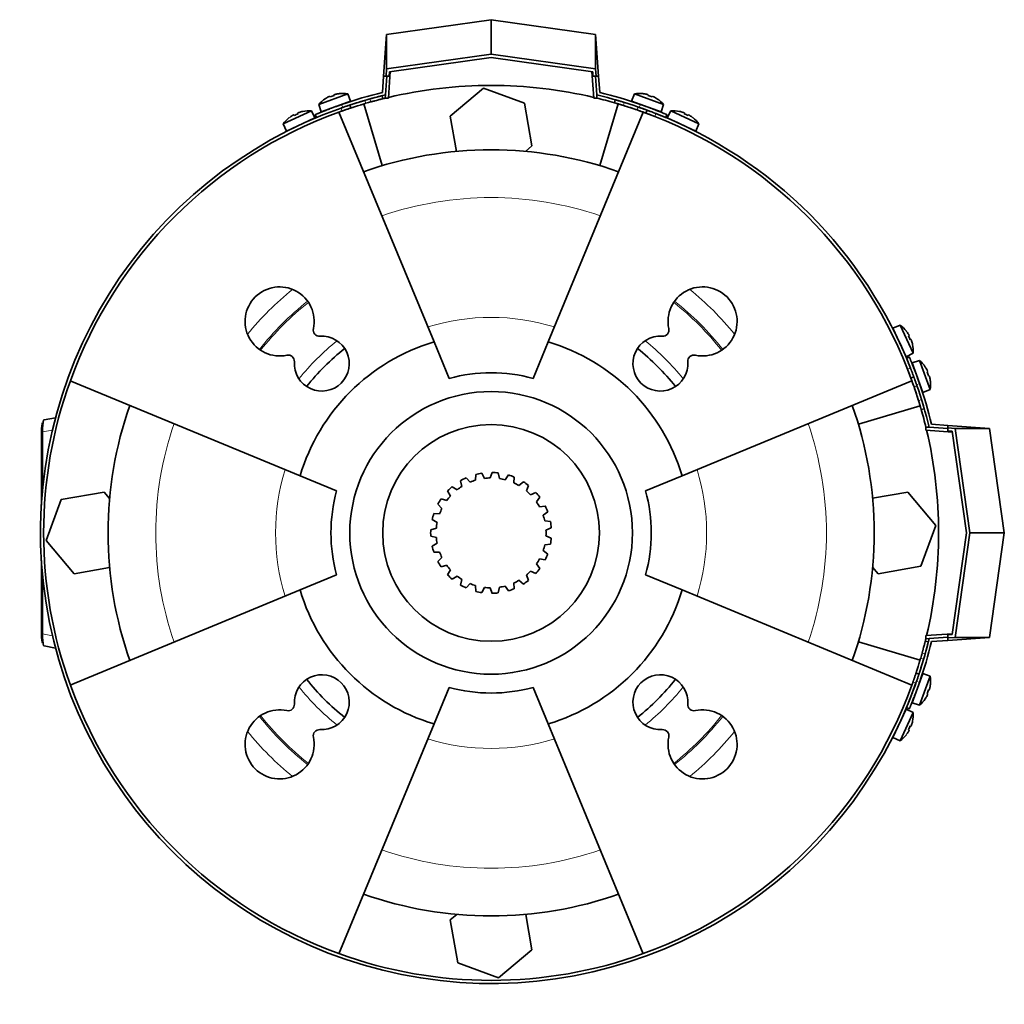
# Model space of a CAD drawing. Header units: millimetres. Extents: x 418 to 1302, y -1347 to 1467.
# Tile 22 of 25: x 418 to 731, y 1154 to 1467. Entities that reach past the tile are written whole.
import ezdxf

# ---------------------------------------------------------------- set-up
doc = ezdxf.new("R2010")
doc.units = ezdxf.units.MM
for name, color, linetype in [('LOW_334-2', 7, 'Continuous'), ('M5X8_UNI7687', 7, 'Continuous'), ('VSI184-254_GIUNT', 7, 'Continuous'), ('VSI344-454_FILTR', 7, 'Continuous'), ('VSI344-454_SUPPO', 7, 'Continuous'), ('VSI344-454_TERMI', 7, 'Continuous'), ('VSI344-454_TESTA', 7, 'Continuous')]:
    doc.layers.add(name, color=color, linetype=linetype)

# ---------------------------------------------------------------- blocks, each defined once
blk = doc.blocks.new('SE1')
at = {"layer": 'LOW_334-2', "color": 7, "linetype": 'Continuous', "lineweight": 35}
for p, q in [((535.04, 1442.46), (535.63, 1450.94)), ((599.86, 1450.94), (600.46, 1442.46)), ((534.11, 1443.53), (534.04, 1442.53)), ((534.04, 1442.53), (535.04, 1442.46)), ((600.46, 1442.46), (601.45, 1442.53)), ((601.45, 1442.53), (601.38, 1443.53)), ((706.25, 1337.73), (706.18, 1336.74)), ((706.18, 1336.74), (714.66, 1336.14)), ((707.25, 1337.66), (706.25, 1337.73)), ((714.66, 1271.91), (706.18, 1271.32)), ((706.18, 1271.32), (706.25, 1270.32)), ((706.25, 1270.32), (707.25, 1270.39))]:
    blk.add_line(p, q, dxfattribs=at)
at = {"layer": 'M5X8_UNI7687', "color": 7, "linetype": 'Continuous', "lineweight": 35}
for p, q in [((522.1, 1443.85), (512.84, 1440.48)), ((516.39, 1443.05), (516.48, 1442.86)), ((517.73, 1443.53), (517.78, 1443.34)), ((519.32, 1443.9), (519.33, 1443.92)), ((523.02, 1441.52), (522.1, 1443.85)), ((613.39, 1443.85), (612.47, 1441.52)), ((622.66, 1440.48), (613.39, 1443.85)), ((616.17, 1443.9), (616.16, 1443.92)), ((617.77, 1443.53), (617.71, 1443.34)), ((619.1, 1443.05), (619.02, 1442.86)), ((512.84, 1440.48), (513.63, 1438.1)), ((513.63, 1438.1), (523.02, 1441.52)), ((514.93, 1442.3), (514.91, 1442.32)), ((521.02, 1439.71), (521.02, 1439.71)), ((612.47, 1441.52), (621.87, 1438.1)), ((620.56, 1442.3), (620.58, 1442.32)), ((621.87, 1438.1), (622.66, 1440.48)), ((510.51, 1438.43), (501.58, 1434.26)), ((502.57, 1431.97), (511.63, 1436.2)), ((503.51, 1436.27), (503.48, 1436.28)), ((504.89, 1437.14), (505, 1436.96)), ((506.18, 1437.74), (506.25, 1437.55)), ((507.74, 1438.24), (507.74, 1438.27)), ((511.63, 1436.2), (510.51, 1438.43)), ((624.98, 1438.43), (623.86, 1436.2)), ((623.86, 1436.2), (632.92, 1431.97)), ((633.92, 1434.26), (624.98, 1438.43)), ((627.76, 1438.24), (627.75, 1438.27)), ((629.31, 1437.74), (629.24, 1437.55)), ((630.6, 1437.14), (630.5, 1436.96)), ((632.01, 1436.28), (631.99, 1436.27)), ((501.58, 1434.26), (502.57, 1431.97)), ((632.92, 1431.97), (633.92, 1434.26)), ((697.98, 1370.2), (695.69, 1369.2)), ((695.69, 1369.2), (699.92, 1360.14)), ((702.15, 1361.26), (697.98, 1370.2)), ((699.99, 1368.27), (700, 1368.29)), ((700.86, 1366.88), (700.68, 1366.78)), ((701.46, 1365.59), (701.27, 1365.52)), ((699.92, 1360.14), (702.15, 1361.26)), ((701.96, 1364.04), (701.99, 1364.03)), ((704.2, 1358.94), (701.82, 1358.15)), ((701.82, 1358.15), (705.24, 1348.75)), ((707.57, 1349.67), (704.2, 1358.94)), ((706.02, 1356.84), (706.04, 1356.86)), ((706.77, 1355.38), (706.58, 1355.3)), ((707.25, 1354.05), (707.06, 1353.99)), ((707.62, 1352.45), (707.64, 1352.44)), ((705.24, 1348.75), (707.57, 1349.67)), ((705.24, 1259.3), (701.82, 1249.91)), ((704.2, 1249.12), (707.57, 1258.38)), ((707.57, 1258.38), (705.24, 1259.3)), ((703.43, 1257.3), (703.43, 1257.3)), ((707.62, 1255.6), (707.64, 1255.61)), ((706.02, 1251.21), (706.04, 1251.19)), ((706.77, 1252.67), (706.58, 1252.76)), ((707.25, 1254.01), (707.06, 1254.06)), ((701.82, 1249.91), (704.2, 1249.12)), ((699.92, 1247.91), (695.69, 1238.85)), ((697.98, 1237.86), (702.15, 1246.79)), ((702.15, 1246.79), (699.92, 1247.91)), ((701.46, 1242.46), (701.27, 1242.53)), ((701.96, 1244.02), (701.99, 1244.02)), ((695.69, 1238.85), (697.98, 1237.86)), ((700, 1239.76), (699.99, 1239.79)), ((700.86, 1241.17), (700.68, 1241.27))]:
    blk.add_line(p, q, dxfattribs=at)
for centre, radius, start, end in [((520.45, 1433.99), 10, 80.4586, 96.4084), ((615.05, 1433.99), 10, 83.5916, 99.5414), ((520.45, 1433.99), 10, 123.5916, 139.5414), ((521.32, 1440.37), 0.5, 110, 129.2041), ((614.18, 1440.37), 0.5, 50.7959, 70), ((615.05, 1433.99), 10, 40.4586, 56.4084), ((509.72, 1428.46), 10, 128.5916, 144.5414), ((509.72, 1428.46), 10, 85.4586, 101.4084), ((619.82, 1438.32), 0.5, 70, 89.4625), ((625.77, 1428.46), 10, 78.5916, 94.5414), ((625.77, 1428.46), 10, 35.4586, 51.4084), ((510.03, 1434.9), 0.5, 115, 134.2679), ((625.46, 1434.9), 0.5, 45.7321, 65), ((504.59, 1432.36), 0.5, 95.7321, 115), ((630.9, 1432.36), 0.5, 65, 84.2679), ((696.08, 1367.18), 0.5, 5.7321, 25), ((692.18, 1362.05), 10, 38.5916, 54.5414), ((698.62, 1361.74), 0.5, 25, 44.2679), ((692.18, 1362.05), 10, 355.4586, 11.4084), ((697.71, 1351.33), 10, 33.5916, 49.5414), ((697.71, 1351.33), 10, 350.4586, 6.4084), ((704.09, 1350.46), 0.5, 20, 39.2041), ((697.71, 1256.73), 10, 353.5916, 9.5414), ((704.09, 1257.6), 0.5, 320.7959, 340), ((702.04, 1251.96), 0.5, 340, 359.4625), ((697.71, 1256.73), 10, 310.4586, 326.4084), ((698.62, 1246.31), 0.5, 315.7321, 335), ((692.18, 1246), 10, 348.5916, 4.5414), ((696.08, 1240.87), 0.5, 335, 354.2679), ((692.18, 1246), 10, 305.4586, 321.4084)]:
    blk.add_arc(centre, radius, start, end, dxfattribs=at)
for centre, major_axis, ratio, start_param, end_param in [((520.44, 1434), (-9.4, -3.42), 0.996195, 4.833518, 4.948078), ((519.69, 1436.06), (8.7, 3.17), 0.811251, 1.49595, 1.645642), ((520.44, 1434), (9.4, 3.42), 0.996195, 1.335108, 1.449667), ((615.05, 1434), (-9.4, 3.42), 0.996195, 4.833518, 4.948078), ((615.8, 1436.06), (8.7, -3.17), 0.811251, 1.49595, 1.645642), ((615.05, 1434), (9.4, -3.42), 0.996195, 1.335108, 1.449667), ((509.72, 1428.48), (-9.06, -4.23), 0.996195, 4.833518, 4.948078), ((508.79, 1430.46), (8.39, 3.91), 0.811251, 1.49595, 1.645642), ((509.72, 1428.48), (9.06, 4.23), 0.996195, 1.335108, 1.449667), ((625.78, 1428.48), (-9.06, 4.23), 0.996195, 4.833518, 4.948078), ((626.71, 1430.46), (8.39, -3.91), 0.811251, 1.49595, 1.645642), ((625.78, 1428.48), (9.06, -4.23), 0.996195, 1.335108, 1.449667), ((692.2, 1362.06), (-4.23, 9.06), 0.996195, 4.833518, 4.948078), ((694.18, 1362.99), (3.91, -8.39), 0.811251, 1.49595, 1.645642), ((692.2, 1362.06), (4.23, -9.06), 0.996195, 1.335108, 1.449667), ((697.72, 1351.33), (-3.42, 9.4), 0.996195, 4.833518, 4.948078), ((699.78, 1352.08), (3.17, -8.7), 0.811251, 1.49595, 1.645642), ((697.72, 1351.33), (3.42, -9.4), 0.996195, 1.335108, 1.449667), ((697.72, 1256.72), (3.42, 9.4), 0.996195, 4.833518, 4.948078), ((697.72, 1256.72), (-3.42, -9.4), 0.996195, 1.335108, 1.449667), ((699.78, 1255.97), (-3.17, -8.7), 0.811251, 1.49595, 1.645642), ((694.18, 1245.07), (-3.91, -8.39), 0.811251, 1.49595, 1.645642), ((692.2, 1246), (4.23, 9.06), 0.996195, 4.833518, 4.948078), ((692.2, 1246), (-4.23, -9.06), 0.996195, 1.335108, 1.449667)]:
    blk.add_ellipse(centre, major_axis=major_axis, ratio=ratio, start_param=start_param, end_param=end_param, dxfattribs=at)
for points in [[(516.39, 1443.05), (516.39, 1443.05), (516.39, 1443.05), (516.38, 1443.05), (516.37, 1443.05), (516.35, 1443.05), (516.33, 1443.05), (516.31, 1443.04), (516.28, 1443.03), (516.24, 1443.02), (516.21, 1443.01), (516.17, 1442.99), (516.13, 1442.98), (516.09, 1442.96), (516.05, 1442.94), (516.01, 1442.92), (515.97, 1442.9), (515.94, 1442.89), (515.92, 1442.88)], [(518.19, 1443.7), (518.18, 1443.7), (518.14, 1443.69), (518.1, 1443.68), (518.05, 1443.67), (518.01, 1443.66), (517.97, 1443.64), (517.93, 1443.63), (517.89, 1443.62), (517.86, 1443.61), (517.82, 1443.6), (517.8, 1443.58), (517.77, 1443.57), (517.76, 1443.56), (517.74, 1443.56), (517.73, 1443.55), (517.73, 1443.54), (517.73, 1443.54), (517.73, 1443.53)], [(617.77, 1443.53), (617.77, 1443.54), (617.77, 1443.54), (617.76, 1443.55), (617.75, 1443.56), (617.74, 1443.56), (617.72, 1443.57), (617.7, 1443.58), (617.67, 1443.6), (617.64, 1443.61), (617.6, 1443.62), (617.56, 1443.63), (617.52, 1443.64), (617.48, 1443.66), (617.44, 1443.67), (617.4, 1443.68), (617.35, 1443.69), (617.32, 1443.7), (617.3, 1443.7)], [(619.57, 1442.88), (619.55, 1442.89), (619.52, 1442.9), (619.48, 1442.92), (619.44, 1442.94), (619.4, 1442.96), (619.36, 1442.98), (619.32, 1442.99), (619.28, 1443.01), (619.25, 1443.02), (619.22, 1443.03), (619.19, 1443.04), (619.16, 1443.05), (619.14, 1443.05), (619.13, 1443.05), (619.12, 1443.05), (619.11, 1443.05), (619.1, 1443.05), (619.1, 1443.05)], [(504.89, 1437.14), (504.89, 1437.14), (504.89, 1437.14), (504.88, 1437.14), (504.87, 1437.14), (504.85, 1437.14), (504.83, 1437.13), (504.81, 1437.12), (504.78, 1437.11), (504.75, 1437.1), (504.72, 1437.08), (504.68, 1437.06), (504.64, 1437.04), (504.61, 1437.02), (504.57, 1437), (504.53, 1436.98), (504.49, 1436.95), (504.46, 1436.94), (504.44, 1436.93)], [(506.63, 1437.95), (506.62, 1437.94), (506.58, 1437.93), (506.54, 1437.92), (506.49, 1437.9), (506.45, 1437.88), (506.41, 1437.87), (506.37, 1437.85), (506.34, 1437.84), (506.3, 1437.82), (506.27, 1437.81), (506.25, 1437.79), (506.23, 1437.78), (506.21, 1437.77), (506.19, 1437.76), (506.19, 1437.75), (506.18, 1437.74), (506.18, 1437.74), (506.18, 1437.74)], [(629.31, 1437.74), (629.31, 1437.74), (629.31, 1437.74), (629.31, 1437.75), (629.3, 1437.76), (629.29, 1437.77), (629.27, 1437.78), (629.25, 1437.79), (629.22, 1437.81), (629.19, 1437.82), (629.16, 1437.84), (629.12, 1437.85), (629.08, 1437.87), (629.04, 1437.88), (629, 1437.9), (628.96, 1437.92), (628.91, 1437.93), (628.88, 1437.94), (628.86, 1437.95)], [(631.05, 1436.93), (631.04, 1436.94), (631.01, 1436.95), (630.97, 1436.98), (630.93, 1437), (630.89, 1437.02), (630.85, 1437.04), (630.81, 1437.06), (630.78, 1437.08), (630.74, 1437.1), (630.71, 1437.11), (630.69, 1437.12), (630.66, 1437.13), (630.64, 1437.14), (630.63, 1437.14), (630.61, 1437.14), (630.61, 1437.14), (630.6, 1437.14), (630.6, 1437.14)], [(700.86, 1366.88), (700.86, 1366.88), (700.86, 1366.89), (700.86, 1366.89), (700.86, 1366.91), (700.86, 1366.92), (700.85, 1366.94), (700.84, 1366.97), (700.83, 1366.99), (700.82, 1367.02), (700.8, 1367.06), (700.78, 1367.09), (700.76, 1367.13), (700.74, 1367.17), (700.72, 1367.21), (700.7, 1367.25), (700.67, 1367.29), (700.66, 1367.32), (700.65, 1367.33)], [(701.67, 1365.14), (701.66, 1365.16), (701.65, 1365.19), (701.64, 1365.24), (701.62, 1365.28), (701.6, 1365.32), (701.59, 1365.36), (701.57, 1365.4), (701.56, 1365.44), (701.54, 1365.47), (701.53, 1365.5), (701.51, 1365.53), (701.5, 1365.55), (701.49, 1365.57), (701.48, 1365.58), (701.47, 1365.59), (701.46, 1365.59), (701.46, 1365.59), (701.46, 1365.59)], [(706.77, 1355.38), (706.77, 1355.38), (706.77, 1355.39), (706.77, 1355.4), (706.77, 1355.41), (706.77, 1355.42), (706.77, 1355.44), (706.76, 1355.47), (706.75, 1355.5), (706.74, 1355.53), (706.73, 1355.56), (706.71, 1355.6), (706.7, 1355.64), (706.68, 1355.68), (706.66, 1355.72), (706.64, 1355.76), (706.62, 1355.8), (706.61, 1355.83), (706.6, 1355.85)], [(707.42, 1353.58), (707.42, 1353.6), (707.41, 1353.63), (707.4, 1353.68), (707.39, 1353.72), (707.38, 1353.76), (707.36, 1353.8), (707.35, 1353.84), (707.34, 1353.88), (707.33, 1353.92), (707.32, 1353.95), (707.3, 1353.98), (707.29, 1354), (707.28, 1354.02), (707.28, 1354.03), (707.27, 1354.04), (707.26, 1354.05), (707.26, 1354.05), (707.25, 1354.05)], [(707.25, 1254.01), (707.26, 1254.01), (707.26, 1254.01), (707.27, 1254.01), (707.28, 1254.02), (707.28, 1254.04), (707.29, 1254.05), (707.3, 1254.08), (707.32, 1254.1), (707.33, 1254.14), (707.34, 1254.17), (707.35, 1254.21), (707.36, 1254.25), (707.38, 1254.29), (707.39, 1254.33), (707.4, 1254.38), (707.41, 1254.42), (707.42, 1254.46), (707.42, 1254.47)], [(706.6, 1252.2), (706.61, 1252.22), (706.62, 1252.25), (706.64, 1252.29), (706.66, 1252.33), (706.68, 1252.37), (706.7, 1252.41), (706.71, 1252.45), (706.73, 1252.49), (706.74, 1252.52), (706.75, 1252.56), (706.76, 1252.59), (706.77, 1252.61), (706.77, 1252.63), (706.77, 1252.65), (706.77, 1252.66), (706.77, 1252.67), (706.77, 1252.67), (706.77, 1252.67)], [(701.46, 1242.46), (701.46, 1242.46), (701.46, 1242.46), (701.47, 1242.47), (701.48, 1242.47), (701.49, 1242.49), (701.5, 1242.5), (701.51, 1242.53), (701.53, 1242.55), (701.54, 1242.58), (701.56, 1242.62), (701.57, 1242.65), (701.59, 1242.69), (701.6, 1242.73), (701.62, 1242.77), (701.64, 1242.82), (701.65, 1242.86), (701.66, 1242.9), (701.67, 1242.91)], [(700.65, 1240.72), (700.66, 1240.74), (700.67, 1240.77), (700.7, 1240.81), (700.72, 1240.85), (700.74, 1240.89), (700.76, 1240.92), (700.78, 1240.96), (700.8, 1241), (700.82, 1241.03), (700.83, 1241.06), (700.84, 1241.09), (700.85, 1241.11), (700.86, 1241.13), (700.86, 1241.15), (700.86, 1241.16), (700.86, 1241.17), (700.86, 1241.17), (700.86, 1241.17)]]:
    blk.add_open_spline(points, degree=3, dxfattribs=at)
at = {"layer": 'VSI184-254_GIUNT', "color": 7, "linetype": 'Continuous', "lineweight": 35}
for p, q in [((558.02, 1320.64), (558.42, 1318.83)), ((561.03, 1320.19), (559.78, 1321.55)), ((562.87, 1322.65), (562.76, 1320.8)), ((565.64, 1321.4), (564.81, 1323.05)), ((568.07, 1323.27), (567.47, 1321.52)), ((570.4, 1321.32), (570.05, 1323.14)), ((573.25, 1322.47), (572.2, 1320.95)), ((574.97, 1319.97), (575.12, 1321.81)), ((578.02, 1320.3), (576.6, 1319.12)), ((553.9, 1317.4), (554.77, 1315.77)), ((556.92, 1317.77), (555.35, 1318.75)), ((579, 1317.43), (579.64, 1319.16)), ((553.61, 1314.34), (551.84, 1314.86)), ((582.03, 1316.93), (580.35, 1316.17)), ((582.2, 1313.89), (583.28, 1315.39)), ((550.81, 1313.17), (552.08, 1311.83)), ((584.99, 1312.59), (583.16, 1312.32)), ((584.33, 1309.63), (585.77, 1310.78)), ((548.97, 1308.26), (550.56, 1307.32)), ((551.35, 1310.15), (549.5, 1310.17)), ((586.66, 1307.63), (584.82, 1307.86)), ((550.31, 1305.5), (548.52, 1305.02)), ((585.22, 1304.95), (586.93, 1305.66)), ((548.52, 1303.04), (550.31, 1302.56)), ((586.93, 1302.39), (585.22, 1303.11)), ((550.56, 1300.74), (548.97, 1299.79)), ((585.77, 1297.28), (584.33, 1298.43)), ((584.82, 1300.2), (586.66, 1300.43)), ((549.5, 1297.89), (551.35, 1297.91)), ((552.08, 1296.22), (550.81, 1294.88)), ((583.16, 1295.73), (584.99, 1295.46)), ((551.84, 1293.19), (553.61, 1293.71)), ((554.77, 1292.29), (553.9, 1290.65)), ((583.28, 1292.66), (582.2, 1294.16)), ((555.35, 1289.3), (556.92, 1290.28)), ((558.42, 1289.22), (558.02, 1287.41)), ((576.6, 1288.93), (578.02, 1287.75)), ((579.64, 1288.89), (579, 1290.63)), ((580.35, 1291.88), (582.03, 1291.13)), ((559.78, 1286.5), (561.03, 1287.87)), ((562.76, 1287.25), (562.87, 1285.41)), ((564.81, 1285), (565.64, 1286.65)), ((567.47, 1286.53), (568.07, 1284.78)), ((570.05, 1284.91), (570.4, 1286.73)), ((572.2, 1287.1), (573.25, 1285.58)), ((575.12, 1286.24), (574.97, 1288.09))]:
    blk.add_line(p, q, dxfattribs=at)
blk.add_circle((567.75, 1304.03), 34.5, dxfattribs=at)
for radius, start, end in [(19.25, 114.4422, 120.3402), (17.5, 106.5542, 112.576), (19.25, 98.79, 104.688), (17.5, 90.902, 96.9238), (19.25, 83.1378, 89.0358), (17.5, 75.2498, 81.2716), (19.25, 67.4856, 73.3836), (19.25, 51.8334, 57.7314), (19.25, 130.0944, 135.9924), (17.5, 122.2064, 128.2282), (17.5, 59.5976, 65.6194), (17.5, 43.9454, 49.9672), (19.25, 145.7466, 151.6446), (17.5, 137.8586, 143.8804), (19.25, 36.1812, 42.0792), (17.5, 28.2932, 34.315), (17.5, 153.5108, 159.5326), (19.25, 20.529, 26.427), (19.25, 161.3988, 167.2968), (17.5, 12.641, 18.6628), (19.25, 4.8768, 10.7748), (19.25, 177.051, 182.949), (17.5, 169.163, 175.1848), (17.5, 356.9888, 3.0106), (17.5, 184.8152, 190.837), (19.25, 349.2246, 355.1226), (19.25, 192.7032, 198.6012), (17.5, 341.3366, 347.3584), (17.5, 200.4674, 206.4892), (17.5, 325.6844, 331.7062), (19.25, 333.5724, 339.4704), (19.25, 208.3554, 214.2534), (17.5, 216.1196, 222.1414), (19.25, 317.9202, 323.8182), (19.25, 224.0076, 229.9056), (17.5, 231.7718, 237.7936), (17.5, 294.38, 300.4018), (19.25, 302.268, 308.166), (17.5, 310.0322, 316.054), (19.25, 239.6598, 245.5578), (17.5, 247.424, 253.4458), (17.5, 263.0762, 269.098), (17.5, 278.7284, 284.7496), (19.25, 286.6158, 292.5138), (19.25, 255.312, 261.21), (19.25, 270.9642, 276.8622)]:
    blk.add_arc((567.75, 1304.03), radius, start, end, dxfattribs=at)
at = {"layer": 'VSI344-454_FILTR', "color": 7, "linetype": 'Continuous', "lineweight": 35}
for p, q in [((533.27, 1442.29), (533.03, 1443.26)), ((523.12, 1439.36), (522.81, 1440.31)), ((607.3, 1441.97), (607.03, 1441.01)), ((617.41, 1438.66), (617.07, 1437.72)), ((701.44, 1353.35), (702.38, 1353.69)), ((704.73, 1343.31), (705.69, 1343.58)), ((706.98, 1269.31), (706.01, 1269.55)), ((704.03, 1259.09), (703.08, 1259.4))]:
    blk.add_line(p, q, dxfattribs=at)
at = {"layer": 'VSI344-454_FILTR', "color": 4, "linetype": 'Continuous', "lineweight": 9}
for p, q in [((520.28, 1438.39), (519.97, 1439.34)), ((527.58, 1441.79), (527.9, 1440.84)), ((529.41, 1441.27), (529.16, 1442.24)), ((610.18, 1441.11), (609.9, 1440.15)), ((614.24, 1438.73), (614.59, 1439.67)), ((620.22, 1437.59), (619.87, 1436.65)), ((700.37, 1356.15), (701.31, 1356.5)), ((703.39, 1350.87), (702.45, 1350.52)), ((703.87, 1346.18), (704.83, 1346.46)), ((704.56, 1264.18), (705.51, 1263.86)), ((705.96, 1265.44), (704.99, 1265.69)), ((703.06, 1256.25), (702.11, 1256.56))]:
    blk.add_line(p, q, dxfattribs=at)
at = {"layer": 'VSI344-454_FILTR', "color": 7, "linetype": 'Continuous', "lineweight": 35}
for radius, start, end in [(143.5, 109.4479, 340.5521), (142.5, 105.6085, 106.2392), (142.5, 70.9563, 72.7937), (142.5, 109.4563, 109.8856), (143.5, 21.4479, 68.5521), (142.5, 160.1144, 199.8856), (142.5, 17.2063, 19.0437), (142.5, 343.7608, 344.3915), (142.5, 340.1144, 340.5437), (142.5, 250.1144, 289.8856)]:
    blk.add_arc((567.75, 1304.03), radius, start, end, dxfattribs=at)
for points, knots in [([(529.16, 1442.24), (529.23, 1442.26), (529.35, 1442.3), (529.54, 1442.35), (529.73, 1442.4), (529.92, 1442.45), (530.1, 1442.5), (530.28, 1442.55), (530.46, 1442.6), (530.82, 1442.69), (531.32, 1442.83), (531.91, 1442.98), (532.4, 1443.11), (532.7, 1443.18), (532.87, 1443.22), (532.96, 1443.25), (533.02, 1443.26), (533.03, 1443.26), (533.03, 1443.26)], [0, 0, 0, 0, 0.031592, 0.062927, 0.094082, 0.125133, 0.156157, 0.187231, 0.218434, 0.24984, 0.375694, 0.49976, 0.623965, 0.750126, 0.812727, 0.874827, 0.937046, 1, 1, 1, 1]), ([(519.97, 1439.34), (520.02, 1439.36), (520.13, 1439.4), (520.29, 1439.45), (520.44, 1439.51), (520.6, 1439.56), (520.75, 1439.61), (520.9, 1439.67), (521.18, 1439.76), (521.55, 1439.89), (521.99, 1440.04), (522.34, 1440.15), (522.56, 1440.23), (522.69, 1440.27), (522.76, 1440.29), (522.8, 1440.31), (522.81, 1440.31), (522.81, 1440.31)], [0, 0, 0, 0, 0.036074, 0.071835, 0.107394, 0.142867, 0.178369, 0.214015, 0.24992, 0.375515, 0.499618, 0.623903, 0.749864, 0.812552, 0.874725, 0.937001, 1, 1, 1, 1]), ([(523.12, 1439.36), (523.12, 1439.36), (523.12, 1439.36), (523.1, 1439.35), (523.08, 1439.35), (523.05, 1439.34), (523.01, 1439.32), (522.96, 1439.31), (522.86, 1439.27), (522.66, 1439.2), (522.3, 1439.09), (521.87, 1438.94), (521.45, 1438.8), (521.1, 1438.68), (520.84, 1438.58), (520.56, 1438.49), (520.38, 1438.42), (520.28, 1438.39)], [0, 0, 0, 0, 0.03611, 0.071905, 0.107497, 0.143003, 0.178538, 0.214218, 0.250157, 0.376062, 0.500392, 0.624478, 0.750119, 0.812755, 0.874869, 0.937079, 1, 1, 1, 1]), ([(522.81, 1440.31), (522.81, 1440.31), (522.81, 1440.31), (522.82, 1440.31), (522.85, 1440.32), (522.88, 1440.33), (522.92, 1440.35), (522.97, 1440.36), (523.03, 1440.38), (523.09, 1440.4), (523.26, 1440.46), (523.58, 1440.56), (524.18, 1440.75), (524.9, 1440.98), (525.57, 1441.19), (526.1, 1441.35), (526.46, 1441.46), (526.83, 1441.57), (527.21, 1441.68), (527.46, 1441.75), (527.58, 1441.79)], [0, 0, 0, 0, 0.027983, 0.05579, 0.083473, 0.111087, 0.138684, 0.166318, 0.194043, 0.221912, 0.249977, 0.374927, 0.499719, 0.624594, 0.749762, 0.800184, 0.850106, 0.899841, 0.949701, 1, 1, 1, 1]), ([(527.9, 1440.84), (527.83, 1440.82), (527.69, 1440.78), (527.48, 1440.72), (527.27, 1440.66), (527.06, 1440.6), (526.86, 1440.54), (526.66, 1440.47), (526.46, 1440.41), (526.26, 1440.35), (525.84, 1440.22), (525.22, 1440.03), (524.49, 1439.8), (523.89, 1439.61), (523.54, 1439.5), (523.35, 1439.43), (523.25, 1439.4), (523.17, 1439.38), (523.13, 1439.36), (523.12, 1439.36), (523.12, 1439.36)], [0, 0, 0, 0, 0.028015, 0.055853, 0.083568, 0.111211, 0.138838, 0.166503, 0.194258, 0.222157, 0.250253, 0.375393, 0.500268, 0.625041, 0.750017, 0.800385, 0.850255, 0.899939, 0.94975, 1, 1, 1, 1]), ([(533.27, 1442.29), (533.27, 1442.29), (533.27, 1442.29), (533.26, 1442.29), (533.23, 1442.28), (533.2, 1442.28), (533.16, 1442.27), (533.11, 1442.25), (533.05, 1442.24), (532.91, 1442.2), (532.64, 1442.13), (532.15, 1442.01), (531.56, 1441.86), (531, 1441.71), (530.53, 1441.58), (530.16, 1441.48), (529.78, 1441.38), (529.53, 1441.31), (529.41, 1441.27)], [0, 0, 0, 0, 0.031603, 0.06295, 0.094114, 0.125174, 0.156207, 0.187289, 0.2185, 0.249914, 0.37603, 0.500271, 0.624311, 0.750212, 0.812795, 0.874875, 0.937072, 1, 1, 1, 1]), ([(609.9, 1440.15), (609.85, 1440.17), (609.74, 1440.2), (609.58, 1440.25), (609.42, 1440.3), (609.26, 1440.35), (609.11, 1440.39), (608.95, 1440.44), (608.68, 1440.52), (608.29, 1440.64), (607.86, 1440.77), (607.5, 1440.87), (607.27, 1440.94), (607.14, 1440.97), (607.08, 1440.99), (607.03, 1441), (607.03, 1441.01), (607.03, 1441.01)], [0, 0, 0, 0, 0.036074, 0.071827, 0.107372, 0.142823, 0.178296, 0.213907, 0.249769, 0.37568, 0.49974, 0.623937, 0.750153, 0.812742, 0.874833, 0.937047, 1, 1, 1, 1]), ([(607.3, 1441.97), (607.3, 1441.97), (607.3, 1441.97), (607.32, 1441.96), (607.34, 1441.96), (607.37, 1441.95), (607.41, 1441.94), (607.46, 1441.92), (607.57, 1441.89), (607.77, 1441.83), (608.13, 1441.73), (608.57, 1441.6), (608.99, 1441.47), (609.34, 1441.37), (609.62, 1441.28), (609.89, 1441.2), (610.08, 1441.14), (610.18, 1441.11)], [0, 0, 0, 0, 0.036092, 0.07186, 0.10742, 0.142884, 0.178369, 0.213992, 0.249865, 0.376032, 0.500265, 0.624304, 0.750267, 0.812832, 0.874898, 0.937082, 1, 1, 1, 1]), ([(614.59, 1439.67), (614.64, 1439.65), (614.75, 1439.61), (614.91, 1439.56), (615.07, 1439.5), (615.22, 1439.45), (615.37, 1439.39), (615.52, 1439.34), (615.8, 1439.24), (616.17, 1439.11), (616.6, 1438.95), (616.96, 1438.83), (617.17, 1438.75), (617.3, 1438.7), (617.37, 1438.68), (617.41, 1438.66), (617.41, 1438.66), (617.41, 1438.66)], [0, 0, 0, 0, 0.036087, 0.071867, 0.107452, 0.142957, 0.178497, 0.214187, 0.25014, 0.375681, 0.50031, 0.624737, 0.750064, 0.812751, 0.874892, 0.937105, 1, 1, 1, 1]), ([(617.07, 1437.72), (617.07, 1437.72), (617.07, 1437.72), (617.05, 1437.73), (617.03, 1437.73), (617, 1437.74), (616.96, 1437.76), (616.91, 1437.78), (616.81, 1437.81), (616.61, 1437.89), (616.26, 1438.02), (615.83, 1438.17), (615.42, 1438.32), (615.07, 1438.44), (614.8, 1438.54), (614.52, 1438.63), (614.34, 1438.7), (614.24, 1438.73)], [0, 0, 0, 0, 0.036048, 0.071793, 0.107348, 0.142827, 0.178345, 0.214016, 0.249954, 0.375229, 0.499698, 0.624316, 0.749897, 0.812621, 0.874803, 0.937057, 1, 1, 1, 1]), ([(619.87, 1436.65), (619.82, 1436.67), (619.71, 1436.71), (619.56, 1436.77), (619.4, 1436.83), (619.25, 1436.89), (619.1, 1436.95), (618.95, 1437.01), (618.68, 1437.11), (618.31, 1437.26), (617.88, 1437.42), (617.53, 1437.55), (617.31, 1437.63), (617.19, 1437.68), (617.12, 1437.7), (617.08, 1437.72), (617.07, 1437.72), (617.07, 1437.72)], [0, 0, 0, 0, 0.036074, 0.071827, 0.107372, 0.142823, 0.178296, 0.213907, 0.249769, 0.37568, 0.49974, 0.623937, 0.750153, 0.812742, 0.874833, 0.937047, 1, 1, 1, 1]), ([(617.41, 1438.66), (617.42, 1438.66), (617.42, 1438.66), (617.43, 1438.65), (617.45, 1438.64), (617.48, 1438.63), (617.52, 1438.62), (617.57, 1438.6), (617.68, 1438.56), (617.87, 1438.49), (618.23, 1438.36), (618.65, 1438.19), (619.06, 1438.04), (619.41, 1437.91), (619.67, 1437.8), (619.94, 1437.7), (620.13, 1437.63), (620.22, 1437.59)], [0, 0, 0, 0, 0.036092, 0.07186, 0.10742, 0.142884, 0.178369, 0.213992, 0.249865, 0.376032, 0.500265, 0.624304, 0.750267, 0.812832, 0.874898, 0.937082, 1, 1, 1, 1]), ([(701.44, 1353.35), (701.44, 1353.35), (701.44, 1353.35), (701.43, 1353.36), (701.43, 1353.39), (701.41, 1353.42), (701.4, 1353.46), (701.38, 1353.5), (701.34, 1353.61), (701.27, 1353.81), (701.14, 1354.16), (700.98, 1354.59), (700.82, 1354.99), (700.69, 1355.34), (700.58, 1355.61), (700.48, 1355.88), (700.41, 1356.06), (700.37, 1356.15)], [0, 0, 0, 0, 0.036092, 0.07186, 0.10742, 0.142884, 0.178369, 0.213991, 0.249865, 0.376032, 0.500265, 0.624303, 0.750267, 0.812832, 0.874898, 0.937082, 1, 1, 1, 1]), ([(701.31, 1356.5), (701.33, 1356.45), (701.37, 1356.34), (701.43, 1356.18), (701.49, 1356.03), (701.55, 1355.88), (701.61, 1355.73), (701.67, 1355.58), (701.77, 1355.31), (701.91, 1354.93), (702.08, 1354.51), (702.21, 1354.15), (702.29, 1353.94), (702.33, 1353.81), (702.36, 1353.74), (702.37, 1353.7), (702.38, 1353.7), (702.38, 1353.69)], [0, 0, 0, 0, 0.036074, 0.071827, 0.107372, 0.142823, 0.178296, 0.213907, 0.249769, 0.375679, 0.49974, 0.623937, 0.750153, 0.812742, 0.874833, 0.937047, 1, 1, 1, 1]), ([(702.45, 1350.52), (702.43, 1350.58), (702.39, 1350.68), (702.34, 1350.84), (702.28, 1351), (702.23, 1351.15), (702.17, 1351.31), (702.12, 1351.46), (702.03, 1351.73), (701.89, 1352.11), (701.74, 1352.54), (701.61, 1352.89), (701.53, 1353.11), (701.48, 1353.23), (701.46, 1353.3), (701.44, 1353.34), (701.44, 1353.35), (701.44, 1353.35)], [0, 0, 0, 0, 0.036087, 0.071867, 0.107452, 0.142957, 0.178497, 0.214187, 0.25014, 0.375682, 0.50031, 0.624737, 0.750064, 0.812751, 0.874892, 0.937105, 1, 1, 1, 1]), ([(702.38, 1353.69), (702.38, 1353.69), (702.38, 1353.69), (702.38, 1353.68), (702.39, 1353.66), (702.4, 1353.63), (702.42, 1353.59), (702.43, 1353.54), (702.47, 1353.43), (702.55, 1353.24), (702.67, 1352.88), (702.83, 1352.45), (702.98, 1352.04), (703.1, 1351.69), (703.19, 1351.42), (703.29, 1351.15), (703.35, 1350.96), (703.39, 1350.87)], [0, 0, 0, 0, 0.036048, 0.071793, 0.107348, 0.142827, 0.178345, 0.214016, 0.249955, 0.375229, 0.499698, 0.624316, 0.749898, 0.812622, 0.874803, 0.937058, 1, 1, 1, 1]), ([(704.73, 1343.31), (704.73, 1343.31), (704.73, 1343.31), (704.72, 1343.32), (704.72, 1343.34), (704.71, 1343.38), (704.69, 1343.42), (704.68, 1343.47), (704.65, 1343.57), (704.59, 1343.78), (704.49, 1344.14), (704.36, 1344.57), (704.23, 1344.99), (704.12, 1345.35), (704.04, 1345.62), (703.96, 1345.9), (703.9, 1346.09), (703.87, 1346.18)], [0, 0, 0, 0, 0.036092, 0.07186, 0.10742, 0.142884, 0.178369, 0.213991, 0.249865, 0.376032, 0.500265, 0.624303, 0.750267, 0.812832, 0.874898, 0.937082, 1, 1, 1, 1]), ([(704.83, 1346.46), (704.85, 1346.4), (704.88, 1346.29), (704.93, 1346.13), (704.98, 1345.97), (705.03, 1345.82), (705.07, 1345.66), (705.12, 1345.51), (705.2, 1345.23), (705.32, 1344.85), (705.45, 1344.41), (705.55, 1344.05), (705.62, 1343.83), (705.65, 1343.7), (705.67, 1343.63), (705.69, 1343.59), (705.69, 1343.58), (705.69, 1343.58)], [0, 0, 0, 0, 0.036074, 0.071827, 0.107372, 0.142823, 0.178296, 0.213907, 0.249769, 0.375679, 0.49974, 0.623937, 0.750153, 0.812742, 0.874833, 0.937047, 1, 1, 1, 1]), ([(704.99, 1265.69), (705.01, 1265.75), (705.05, 1265.88), (705.1, 1266.07), (705.15, 1266.25), (705.2, 1266.44), (705.25, 1266.62), (705.3, 1266.8), (705.35, 1266.98), (705.44, 1267.34), (705.58, 1267.84), (705.73, 1268.43), (705.85, 1268.92), (705.93, 1269.22), (705.97, 1269.39), (706, 1269.48), (706.01, 1269.54), (706.01, 1269.55), (706.01, 1269.55)], [0, 0, 0, 0, 0.031592, 0.062927, 0.094083, 0.125133, 0.156157, 0.187232, 0.218434, 0.249841, 0.375694, 0.49976, 0.623965, 0.750126, 0.812727, 0.874827, 0.937046, 1, 1, 1, 1]), ([(706.98, 1269.31), (706.98, 1269.31), (706.98, 1269.31), (706.98, 1269.29), (706.97, 1269.27), (706.97, 1269.24), (706.96, 1269.2), (706.94, 1269.15), (706.93, 1269.09), (706.89, 1268.95), (706.83, 1268.68), (706.7, 1268.19), (706.55, 1267.6), (706.4, 1267.04), (706.27, 1266.56), (706.17, 1266.2), (706.07, 1265.82), (706, 1265.57), (705.96, 1265.44)], [0, 0, 0, 0, 0.031603, 0.06295, 0.094114, 0.125174, 0.156207, 0.18729, 0.2185, 0.249914, 0.376031, 0.500271, 0.624311, 0.750213, 0.812795, 0.874875, 0.937072, 1, 1, 1, 1]), ([(703.08, 1259.4), (703.08, 1259.4), (703.08, 1259.4), (703.08, 1259.42), (703.09, 1259.44), (703.1, 1259.47), (703.12, 1259.51), (703.13, 1259.56), (703.15, 1259.62), (703.17, 1259.69), (703.23, 1259.85), (703.33, 1260.17), (703.52, 1260.77), (703.75, 1261.5), (703.96, 1262.17), (704.12, 1262.7), (704.23, 1263.06), (704.34, 1263.43), (704.45, 1263.8), (704.52, 1264.05), (704.56, 1264.18)], [0, 0, 0, 0, 0.027983, 0.05579, 0.083473, 0.111087, 0.138683, 0.166317, 0.194043, 0.221912, 0.249977, 0.374927, 0.499718, 0.624593, 0.749761, 0.800183, 0.850106, 0.89984, 0.949701, 1, 1, 1, 1]), ([(705.51, 1263.86), (705.49, 1263.79), (705.45, 1263.65), (705.39, 1263.44), (705.33, 1263.24), (705.27, 1263.03), (705.21, 1262.83), (705.14, 1262.62), (705.08, 1262.42), (705.02, 1262.23), (704.89, 1261.8), (704.7, 1261.18), (704.47, 1260.46), (704.28, 1259.86), (704.17, 1259.51), (704.1, 1259.32), (704.07, 1259.21), (704.05, 1259.14), (704.03, 1259.1), (704.03, 1259.09), (704.03, 1259.09)], [0, 0, 0, 0, 0.028015, 0.055853, 0.083567, 0.111211, 0.138838, 0.166502, 0.194257, 0.222156, 0.250252, 0.375392, 0.500268, 0.62504, 0.750017, 0.800385, 0.850255, 0.899939, 0.94975, 1, 1, 1, 1]), ([(702.11, 1256.56), (702.13, 1256.62), (702.17, 1256.72), (702.22, 1256.88), (702.28, 1257.04), (702.33, 1257.19), (702.38, 1257.34), (702.44, 1257.5), (702.53, 1257.77), (702.66, 1258.15), (702.81, 1258.58), (702.92, 1258.94), (703, 1259.16), (703.04, 1259.28), (703.06, 1259.35), (703.08, 1259.39), (703.08, 1259.4), (703.08, 1259.4)], [0, 0, 0, 0, 0.036074, 0.071835, 0.107394, 0.142867, 0.178369, 0.214016, 0.24992, 0.375515, 0.499619, 0.623903, 0.749864, 0.812553, 0.874725, 0.937001, 1, 1, 1, 1]), ([(704.03, 1259.09), (704.03, 1259.09), (704.03, 1259.09), (704.02, 1259.07), (704.02, 1259.05), (704.01, 1259.02), (703.99, 1258.98), (703.98, 1258.93), (703.94, 1258.82), (703.87, 1258.62), (703.76, 1258.27), (703.61, 1257.83), (703.47, 1257.42), (703.35, 1257.07), (703.25, 1256.8), (703.16, 1256.53), (703.09, 1256.34), (703.06, 1256.25)], [0, 0, 0, 0, 0.03611, 0.071905, 0.107497, 0.143003, 0.178538, 0.214218, 0.250157, 0.376062, 0.500393, 0.624478, 0.750119, 0.812755, 0.87487, 0.93708, 1, 1, 1, 1])]:
    blk.add_open_spline(points, degree=3, knots=knots, dxfattribs=at)
at = {"layer": 'VSI344-454_SUPPO', "color": 7, "linetype": 'Continuous', "lineweight": 35}
for p, q in [((554.73, 1436.77), (565.34, 1445.67)), ((565.34, 1445.67), (578.36, 1440.93)), ((533.1, 1421), (527.27, 1440.66)), ((533.15, 1442.26), (533.15, 1442.26)), ((578.36, 1440.93), (580.77, 1427.29)), ((602.4, 1421), (608.22, 1440.66)), ((519.28, 1438.03), (549.58, 1364.87)), ((556.71, 1425.53), (554.73, 1436.77)), ((616.22, 1438.03), (585.91, 1364.87)), ((580.77, 1427.29), (578.68, 1425.54)), ((554.39, 1353.25), (549.58, 1364.87)), ((581.1, 1353.25), (585.91, 1364.87)), ((433.74, 1352.5), (506.9, 1322.19)), ((701.75, 1352.5), (628.59, 1322.19)), ((684.72, 1338.68), (704.38, 1344.5)), ((518.53, 1317.38), (506.9, 1322.19)), ((616.97, 1317.38), (628.59, 1322.19)), ((430.84, 1314.64), (444.49, 1317.05)), ((444.49, 1317.05), (446.24, 1314.96)), ((689.25, 1315.07), (700.49, 1317.05)), ((700.49, 1317.05), (709.39, 1306.43)), ((426.1, 1301.62), (430.84, 1314.64)), ((709.39, 1306.43), (704.65, 1293.41)), ((435.01, 1291.01), (426.1, 1301.62)), ((446.25, 1292.99), (435.01, 1291.01)), ((691.01, 1291.01), (689.26, 1293.09)), ((704.65, 1293.41), (691.01, 1291.01)), ((518.53, 1290.67), (506.9, 1285.86)), ((616.97, 1290.67), (628.59, 1285.86)), ((433.74, 1255.56), (506.9, 1285.86)), ((701.75, 1255.56), (628.59, 1285.86)), ((704.38, 1263.55), (684.72, 1269.38)), ((705.98, 1269.43), (705.98, 1269.43)), ((554.39, 1254.81), (549.58, 1243.18)), ((581.1, 1254.81), (585.91, 1243.18)), ((519.28, 1170.02), (549.58, 1243.18)), ((616.22, 1170.02), (585.91, 1243.18)), ((554.73, 1180.77), (556.81, 1182.52)), ((578.79, 1182.53), (580.77, 1171.29)), ((557.13, 1167.12), (554.73, 1180.77)), ((580.77, 1171.29), (570.15, 1162.38)), ((570.15, 1162.38), (557.13, 1167.12))]:
    blk.add_line(p, q, dxfattribs=at)
for centre, radius, start, end in [((567.75, 1304.03), 142.5, 90, 103.2623), ((567.75, 1304.03), 142.5, 76.7377, 90), ((567.75, 1304.03), 142.5, 103.6185, 104.0511), ((567.75, 1304.03), 142.5, 74, 76.3815), ((567.75, 1304.03), 142.5, 70.1144, 73.5), ((567.75, 1304.03), 142.5, 109.8856, 160.1144), ((567.75, 1304.03), 142.5, 19.8856, 70.1144), ((567.75, 1304.03), 122, 70.5541, 109.4459), ((500.4, 1371.38), 11, 347.9714, 282.0286), ((635.1, 1371.38), 11, 257.9714, 192.0286), ((513.11, 1368.67), 2, 167.9714, 273.8428), ((622.38, 1368.67), 2, 266.1572, 12.0286), ((513.83, 1357.94), 8.75, 176.1572, 93.8428), ((567.75, 1304.03), 63.5, 106.6248, 163.3752), ((567.75, 1304.03), 63.5, 16.6248, 73.3752), ((621.66, 1357.94), 8.75, 86.1572, 3.8428), ((567.75, 1304.03), 75, 128.4349, 141.5651), ((567.75, 1304.03), 75, 38.4349, 51.5651), ((503.1, 1358.66), 2, 356.1572, 102.0286), ((632.39, 1358.66), 2, 77.9714, 183.8428), ((567.75, 1304.03), 51, 74.8223, 105.1777), ((567.75, 1304.03), 142.5, 16.5, 19.8856), ((567.75, 1304.03), 45, 90, 270), ((567.75, 1304.03), 45, 270, 90), ((567.75, 1304.03), 122, 160.5541, 199.4459), ((567.75, 1304.03), 122, 340.5541, 19.4459), ((567.75, 1304.03), 142.5, 13.6185, 16), ((567.75, 1304.03), 142.5, 346.7377, 13.2623), ((567.75, 1304.03), 51, 164.8223, 195.1777), ((567.75, 1304.03), 51, 344.8223, 15.1777), ((567.75, 1304.03), 63.5, 196.6248, 253.3752), ((567.75, 1304.03), 63.5, 286.6248, 343.3752), ((567.75, 1304.03), 142.5, 345.9489, 346.3815), ((513.83, 1250.11), 8.75, 266.1572, 183.8428), ((621.66, 1250.11), 8.75, 356.1572, 273.8428), ((567.75, 1304.03), 142.5, 199.8856, 250.1144), ((567.75, 1304.03), 75, 218.4349, 231.5651), ((567.75, 1304.03), 51, 254.8223, 285.1777), ((567.75, 1304.03), 75, 308.4349, 321.5651), ((567.75, 1304.03), 142.5, 289.8856, 340.1144), ((503.1, 1249.39), 2, 257.9714, 3.8428), ((632.39, 1249.39), 2, 176.1572, 282.0286), ((500.4, 1236.68), 11, 77.9714, 12.0286), ((635.1, 1236.68), 11, 167.9714, 102.0286), ((513.11, 1239.38), 2, 86.1572, 192.0286), ((622.38, 1239.38), 2, 347.9714, 93.8428), ((567.75, 1304.03), 122, 250.5541, 289.4459)]:
    blk.add_arc(centre, radius, start, end, dxfattribs=at)
at = {"layer": 'VSI344-454_SUPPO', "color": 4, "linetype": 'Continuous', "lineweight": 9}
for radius, start, end in [(106.8, 70.9891, 109.0109), (100.1, 129.2029, 140.7971), (100.1, 39.2029, 50.7971), (94.12, 128.3751, 141.6249), (93.66, 128.3936, 141.6064), (93.66, 38.3936, 51.6064), (94.12, 38.3751, 51.6249), (68.63, 72.935, 107.065), (78.44, 128.7211, 141.2789), (78.44, 38.7211, 51.2789), (106.8, 160.9891, 199.0109), (106.8, 340.9891, 19.0109), (68.63, 162.935, 197.065), (68.63, 342.935, 17.065), (78.44, 218.7211, 231.2789), (78.44, 308.7211, 321.2789), (94.12, 218.3751, 231.6249), (93.66, 218.3936, 231.6064), (93.66, 308.3936, 321.6064), (94.12, 308.3751, 321.6249), (100.1, 219.2029, 230.7971), (100.1, 309.2029, 320.7971), (68.63, 252.935, 287.065), (106.8, 250.9891, 289.0109)]:
    blk.add_arc((567.75, 1304.03), radius, start, end, dxfattribs=at)
at = {"layer": 'VSI344-454_TERMI', "color": 7, "linetype": 'Continuous', "lineweight": 35}
for p, q in [((534.45, 1462.79), (567.75, 1467.47)), ((567.75, 1467.47), (601.04, 1462.79)), ((567.75, 1467.47), (567.75, 1456.46)), ((533.52, 1449.45), (534.45, 1462.79)), ((534.45, 1462.79), (534.45, 1451.79)), ((601.04, 1462.79), (601.97, 1449.45)), ((601.04, 1462.79), (601.04, 1451.79)), ((567.75, 1456.46), (534.45, 1451.79)), ((535.4, 1450.91), (567.75, 1455.45)), ((601.04, 1451.79), (567.75, 1456.46)), ((567.75, 1455.45), (600.1, 1450.91)), ((533.16, 1444.33), (533.52, 1449.45)), ((534.29, 1449.45), (533.52, 1449.45)), ((534.11, 1443.53), (534.52, 1449.45)), ((534.45, 1451.79), (534.29, 1449.45)), ((535.29, 1449.45), (534.29, 1449.45)), ((535.29, 1449.45), (535.4, 1450.91)), ((600.1, 1450.91), (600.2, 1449.45)), ((601.2, 1449.45), (600.2, 1449.45)), ((601.38, 1443.53), (600.97, 1449.45)), ((601.2, 1449.45), (601.04, 1451.79)), ((601.2, 1449.45), (601.97, 1449.45)), ((602.33, 1444.33), (601.97, 1449.45)), ((511.75, 1437.23), (512.13, 1436.31)), ((623.36, 1436.31), (623.75, 1437.23)), ((700.95, 1360.03), (700.03, 1359.64)), ((707.25, 1337.66), (713.17, 1337.25)), ((708.05, 1338.61), (713.17, 1338.25)), ((713.17, 1338.25), (726.52, 1337.32)), ((713.17, 1337.48), (713.17, 1338.25)), ((713.17, 1336.48), (713.17, 1337.48)), ((715.51, 1337.32), (713.17, 1337.48)), ((713.17, 1336.48), (714.63, 1336.38)), ((714.63, 1336.38), (719.17, 1304.03)), ((720.18, 1304.03), (715.51, 1337.32)), ((726.52, 1337.32), (715.51, 1337.32)), ((726.52, 1337.32), (731.19, 1304.03)), ((719.17, 1304.03), (714.63, 1271.68)), ((715.51, 1270.73), (720.18, 1304.03)), ((731.19, 1304.03), (720.18, 1304.03)), ((731.19, 1304.03), (726.52, 1270.73)), ((707.25, 1270.39), (713.17, 1270.8)), ((714.63, 1271.68), (713.17, 1271.57)), ((713.17, 1270.57), (713.17, 1271.57)), ((726.52, 1270.73), (713.17, 1269.8)), ((713.17, 1270.57), (715.51, 1270.73)), ((713.17, 1270.57), (713.17, 1269.8)), ((726.52, 1270.73), (715.51, 1270.73)), ((708.05, 1269.44), (713.17, 1269.8)), ((700.03, 1248.41), (700.95, 1248.03))]:
    blk.add_line(p, q, dxfattribs=at)
at = {"layer": 'VSI344-454_TERMI', "color": 4, "linetype": 'Continuous', "lineweight": 9}
for p, q in [((520.15, 1440.46), (520.54, 1439.54)), ((614.95, 1439.54), (615.34, 1440.46)), ((704.18, 1351.62), (703.26, 1351.23)), ((703.26, 1256.82), (704.18, 1256.43))]:
    blk.add_line(p, q, dxfattribs=at)
at = {"layer": 'VSI344-454_TERMI', "color": 7, "linetype": 'Continuous', "lineweight": 35}
for radius, start, end in [(144.5, 103.8472, 109.2308), (143.5, 103.5565, 108.1739), (143.5, 70.7941, 76.4435), (144.5, 70.7692, 76.1528), (144.5, 13.8472, 19.2308), (143.5, 13.5565, 19.2059), (143.5, 342.0175, 346.4435), (144.5, 340.7692, 346.1528)]:
    blk.add_arc((567.75, 1304.03), radius, start, end, dxfattribs=at)
for points, knots in [([(511.75, 1437.23), (511.75, 1437.23), (511.75, 1437.24), (511.76, 1437.24), (511.79, 1437.25), (511.82, 1437.26), (511.86, 1437.28), (511.9, 1437.3), (511.96, 1437.32), (512.03, 1437.35), (512.1, 1437.38), (512.19, 1437.42), (512.28, 1437.46), (512.44, 1437.53), (512.72, 1437.64), (513.14, 1437.81), (513.63, 1438.01), (514.18, 1438.23), (514.79, 1438.47), (515.45, 1438.73), (516.16, 1439.01), (516.82, 1439.26), (517.43, 1439.48), (517.96, 1439.68), (518.5, 1439.87), (519.04, 1440.07), (519.59, 1440.27), (519.97, 1440.4), (520.15, 1440.46)], [0, 0, 0, 0, 0.020995, 0.041891, 0.062709, 0.083472, 0.104202, 0.124923, 0.145657, 0.166425, 0.187252, 0.208159, 0.229169, 0.250303, 0.312364, 0.374597, 0.437423, 0.499974, 0.562512, 0.625346, 0.687554, 0.749624, 0.791753, 0.833484, 0.874994, 0.916463, 0.958072, 1, 1, 1, 1]), ([(520.54, 1439.54), (520.45, 1439.51), (520.26, 1439.44), (520.04, 1439.36), (519.91, 1439.32), (519.88, 1439.31)], [0, 0, 0, 0, 0.0210165, 0.04193145, 0.04971661, 0.04971661, 0.04971661, 0.04971661]), ([(618.18, 1438.37), (618.01, 1438.44), (617.67, 1438.56), (617.15, 1438.76), (616.61, 1438.95), (616.06, 1439.15), (615.51, 1439.34), (615.14, 1439.47), (614.95, 1439.54)], [0.7513347, 0.7513347, 0.7513347, 0.7513347, 0.7917512, 0.8334823, 0.8749925, 0.916462, 0.9580715, 1, 1, 1, 1]), ([(615.34, 1440.46), (615.44, 1440.43), (615.62, 1440.37), (615.9, 1440.27), (616.18, 1440.17), (616.45, 1440.07), (616.73, 1439.97), (617, 1439.88), (617.27, 1439.78), (617.53, 1439.68), (617.8, 1439.58), (618.06, 1439.48), (618.33, 1439.39), (618.75, 1439.23), (619.34, 1439.01), (620.04, 1438.73), (620.7, 1438.47), (621.32, 1438.23), (621.87, 1438.01), (622.36, 1437.81), (622.78, 1437.64), (623.09, 1437.51), (623.31, 1437.42), (623.47, 1437.35), (623.59, 1437.3), (623.68, 1437.26), (623.74, 1437.24), (623.74, 1437.24), (623.75, 1437.23)], [0, 0, 0, 0, 0.021016, 0.041931, 0.062766, 0.083544, 0.104287, 0.125018, 0.14576, 0.166534, 0.187364, 0.208272, 0.22928, 0.250409, 0.312471, 0.374687, 0.437512, 0.500059, 0.562597, 0.625436, 0.687652, 0.74973, 0.791863, 0.833589, 0.875085, 0.916531, 0.95811, 1, 1, 1, 1]), ([(512.43, 1436.43), (512.42, 1436.43), (512.37, 1436.41), (512.29, 1436.38), (512.2, 1436.34), (512.14, 1436.32), (512.14, 1436.31), (512.13, 1436.31)], [0.8306178, 0.8306178, 0.8306178, 0.8306178, 0.8335888, 0.8750846, 0.9165311, 0.9581098, 1, 1, 1, 1]), ([(623.36, 1436.31), (623.36, 1436.31), (623.36, 1436.31), (623.34, 1436.32), (623.32, 1436.33), (623.29, 1436.34), (623.25, 1436.36), (623.2, 1436.38), (623.15, 1436.4), (623.08, 1436.43), (623, 1436.46), (622.92, 1436.5), (622.83, 1436.53), (622.66, 1436.6), (622.39, 1436.72), (621.97, 1436.89), (621.48, 1437.09), (620.93, 1437.31), (620.39, 1437.52), (620.04, 1437.66), (619.9, 1437.72)], [0, 0, 0, 0, 0.0209951, 0.0418907, 0.0627088, 0.0834719, 0.1042025, 0.1249232, 0.1456567, 0.1664256, 0.1872525, 0.2081597, 0.2291692, 0.2503029, 0.3123639, 0.3745967, 0.4374228, 0.4999731, 0.562511, 0.6021197, 0.6021197, 0.6021197, 0.6021197]), ([(700.84, 1357.69), (700.83, 1357.71), (700.75, 1357.91), (700.61, 1358.25), (700.44, 1358.67), (700.31, 1358.98), (700.21, 1359.2), (700.15, 1359.36), (700.1, 1359.49), (700.06, 1359.57), (700.04, 1359.63), (700.03, 1359.64), (700.03, 1359.64)], [0.555527, 0.555527, 0.555527, 0.555527, 0.5625971, 0.6254363, 0.6876521, 0.7497301, 0.7918632, 0.8335888, 0.8750846, 0.9165311, 0.9581098, 1, 1, 1, 1]), ([(700.95, 1360.03), (700.95, 1360.03), (700.96, 1360.02), (700.96, 1360.01), (700.97, 1359.99), (700.98, 1359.96), (701, 1359.92), (701.02, 1359.87), (701.04, 1359.81), (701.07, 1359.75), (701.1, 1359.67), (701.14, 1359.59), (701.18, 1359.5), (701.25, 1359.33), (701.36, 1359.06), (701.53, 1358.64), (701.73, 1358.15), (701.95, 1357.6), (702.19, 1356.98), (702.45, 1356.32), (702.73, 1355.62), (702.98, 1354.95), (703.2, 1354.35), (703.4, 1353.82), (703.59, 1353.28), (703.79, 1352.73), (703.99, 1352.18), (704.12, 1351.81), (704.18, 1351.62)], [0, 0, 0, 0, 0.020995, 0.041891, 0.062709, 0.083472, 0.104202, 0.124923, 0.145657, 0.166425, 0.187252, 0.208159, 0.229169, 0.250303, 0.312364, 0.374597, 0.437423, 0.499974, 0.562512, 0.625346, 0.687554, 0.749624, 0.791753, 0.833484, 0.874994, 0.916463, 0.958072, 1, 1, 1, 1]), ([(701.44, 1356.18), (701.38, 1356.32), (701.28, 1356.57), (701.19, 1356.81), (701.15, 1356.92)], [0.39785617, 0.39785617, 0.39785617, 0.39785617, 0.43751334, 0.47026836, 0.47026836, 0.47026836, 0.47026836]), ([(703.26, 1351.23), (703.23, 1351.33), (703.16, 1351.51), (703.06, 1351.79), (702.97, 1352.07), (702.87, 1352.34), (702.77, 1352.62), (702.67, 1352.89), (702.57, 1353.16), (702.48, 1353.43), (702.38, 1353.69), (702.28, 1353.96), (702.19, 1354.21), (702.12, 1354.38), (702.09, 1354.46)], [0, 0, 0, 0, 0.0210165, 0.0419314, 0.0627669, 0.0835451, 0.1042885, 0.1250197, 0.1457614, 0.1665361, 0.1873662, 0.2082742, 0.2292819, 0.2487397, 0.2487397, 0.2487397, 0.2487397]), ([(700.03, 1248.41), (700.03, 1248.42), (700.03, 1248.42), (700.04, 1248.43), (700.05, 1248.45), (700.06, 1248.48), (700.08, 1248.52), (700.1, 1248.57), (700.12, 1248.63), (700.15, 1248.69), (700.18, 1248.77), (700.22, 1248.85), (700.25, 1248.95), (700.32, 1249.11), (700.44, 1249.38), (700.61, 1249.8), (700.81, 1250.29), (701.03, 1250.85), (701.27, 1251.46), (701.53, 1252.12), (701.8, 1252.83), (702.05, 1253.49), (702.28, 1254.09), (702.48, 1254.63), (702.67, 1255.16), (702.87, 1255.71), (703.06, 1256.26), (703.19, 1256.63), (703.26, 1256.82)], [0, 0, 0, 0, 0.020995, 0.041891, 0.062709, 0.083472, 0.104202, 0.124923, 0.145657, 0.166426, 0.187253, 0.20816, 0.229169, 0.250303, 0.312364, 0.374597, 0.437423, 0.499973, 0.562511, 0.625344, 0.687552, 0.749622, 0.791751, 0.833482, 0.874992, 0.916462, 0.958072, 1, 1, 1, 1]), ([(704.18, 1256.43), (704.15, 1256.34), (704.09, 1256.15), (703.99, 1255.87), (703.89, 1255.6), (703.79, 1255.32), (703.69, 1255.05), (703.6, 1254.78), (703.5, 1254.51), (703.4, 1254.24), (703.3, 1253.97), (703.2, 1253.71), (703.11, 1253.45), (702.95, 1253.02), (702.73, 1252.44), (702.45, 1251.73), (702.19, 1251.07), (701.95, 1250.46), (701.73, 1249.91), (701.53, 1249.42), (701.36, 1249), (701.23, 1248.69), (701.14, 1248.46), (701.07, 1248.3), (701.02, 1248.18), (700.98, 1248.09), (700.96, 1248.04), (700.96, 1248.03), (700.95, 1248.03)], [0, 0, 0, 0, 0.021016, 0.041931, 0.062766, 0.083544, 0.104287, 0.125018, 0.14576, 0.166534, 0.187364, 0.208272, 0.22928, 0.250409, 0.312471, 0.374687, 0.437512, 0.500059, 0.562597, 0.625436, 0.687652, 0.74973, 0.791863, 0.833589, 0.875085, 0.916531, 0.95811, 1, 1, 1, 1])]:
    blk.add_open_spline(points, degree=3, knots=knots, dxfattribs=at)
at = {"layer": 'VSI344-454_TESTA', "color": 7, "linetype": 'Continuous', "lineweight": 35}
for p, q in [((424.88, 1339.03), (425.05, 1339.03)), ((425.01, 1338.75), (425.05, 1339.03)), ((429.01, 1340.7), (425.36, 1340.03)), ((424.52, 1312.82), (424.52, 1336.03)), ((424.89, 1317.62), (424.89, 1336.21)), ((424.52, 1272.03), (424.52, 1295.24)), ((424.89, 1271.85), (424.89, 1290.44)), ((425.05, 1269.03), (424.88, 1269.03)), ((425.05, 1269.03), (425.01, 1269.3)), ((425.36, 1268.03), (429.01, 1267.35))]:
    blk.add_line(p, q, dxfattribs=at)
at = {"layer": 'VSI344-454_TESTA', "color": 4, "linetype": 'Continuous', "lineweight": 9}
for p, q in [((424.89, 1336.03), (424.52, 1336.03)), ((424.89, 1336.21), (428.04, 1336.79)), ((424.52, 1272.03), (424.89, 1272.03)), ((428.04, 1271.26), (424.89, 1271.85))]:
    blk.add_line(p, q, dxfattribs=at)
at = {"layer": 'VSI344-454_TESTA', "color": 7, "linetype": 'Continuous', "lineweight": 35}
for centre, start_param, end_param in [((424.88, 1336.03), 3.141593, 4.712389), ((424.88, 1272.03), 4.712389, 6.283185)]:
    blk.add_ellipse(centre, major_axis=(0, -3), ratio=0.121869, start_param=start_param, end_param=end_param, dxfattribs=at)
for points in [[(425.05, 1339.03), (425.19, 1340.03), (425.38, 1340.03)], [(424.89, 1336.21), (424.89, 1337.7), (425.01, 1338.75)], [(425.01, 1269.3), (424.89, 1270.35), (424.89, 1271.85)], [(425.38, 1268.03), (425.19, 1268.03), (425.05, 1269.03)]]:
    blk.add_open_spline(points, degree=2, dxfattribs=at)

msp = doc.modelspace()

# ---------------------------------------------------------------- block references
msp.add_blockref('SE1', (0, 0))

doc.saveas('drawing.dxf')
